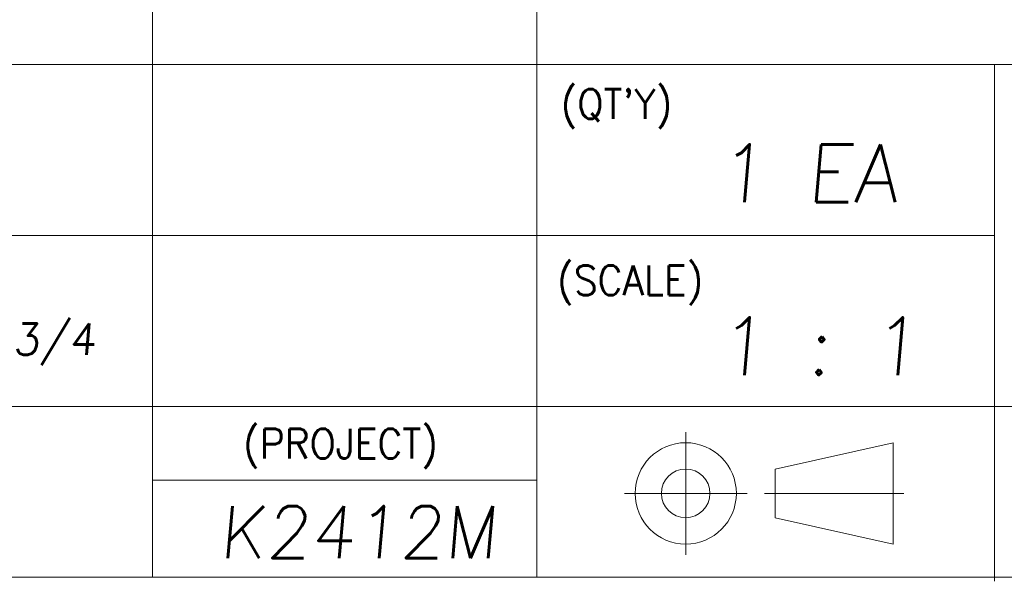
# Model space of a CAD drawing. Header units: millimetres. Extents: x 4497 to 11741, y 5958 to 12619.
# Tile 105 of 256: x 7192 to 7230, y 6486 to 6507. Entities that reach past the tile are written whole.
import ezdxf
from ezdxf.enums import TextEntityAlignment as Align

# ---------------------------------------------------------------- set-up
doc = ezdxf.new("R2010")
doc.units = ezdxf.units.MM
doc.header["$LTSCALE"] = 0.8
doc.layers.get('0').update_dxf_attribs({"linetype": 'CONTINUOUS', "lineweight": 0})
doc.layers.add('2', color=3, linetype='CONTINUOUS', lineweight=0)
doc.styles.get("Standard").update_dxf_attribs({"font": 'romans.shx', "width": 0.8, "oblique": 5, "bigfont": 'whgtxt.shx'})

msp = doc.modelspace()

# ---------------------------------------------------------------- linework, layer by layer
at = {"color": 7, "linetype": 'Continuous'}
for p, q in [((7196.954, 6485.876), (7196.954, 6515.403)), ((7211.718, 6485.876), (7211.718, 6515.403)), ((7167.427, 6505.561), (7242.886, 6505.561)), ((7229.296, 6485.72), (7229.296, 6505.561)), ((7167.427, 6498.999), (7229.296, 6498.999)), ((7167.427, 6492.438), (7242.886, 6492.438)), ((7217.433, 6486.74), (7217.433, 6491.451)), ((7220.866, 6490.029), (7225.405, 6491.041)), ((7225.405, 6487.15), (7225.405, 6491.041)), ((7225.405, 6487.15), (7225.405, 6491.041)), ((7220.866, 6488.162), (7220.866, 6490.029)), ((7196.954, 6489.599), (7211.718, 6489.599)), ((7215.078, 6489.096), (7219.789, 6489.096)), ((7220.456, 6489.096), (7225.815, 6489.096)), ((7220.866, 6488.162), (7225.405, 6487.15)), ((7167.427, 6485.876), (7242.886, 6485.876))]:
    msp.add_line(p, q, dxfattribs=at)
for radius in [1.945, 0.933]:
    msp.add_circle((7217.433, 6489.096), radius, dxfattribs=at)

# ---------------------------------------------------------------- texts
at = {"color": 7, "linetype": 'Continuous', "width": 0.933333}
for s, p in [("(QT'Y)", (7212.633, 6504.622)), ('(SCALE)', (7212.497, 6497.85)), ('(PROJECT)', (7200.436, 6491.578))]:
    msp.add_text(s, height=1.1408, dxfattribs=at).set_placement(p, align=Align.TOP_LEFT)
at = {"layer": '2', "oblique": 5}
for s, p in [('1 EA', (7218.646, 6500.279)), ('1 : 1', (7218.646, 6493.638))]:
    msp.add_text(s, height=2.2157, dxfattribs=at).set_placement(p)
at = {"layer": '2', "linetype": 'Continuous', "oblique": 5}
for s, height, p in [('SPS 304 3/4', 1.2, (7183.721, 6494.414)), ('K2412M', 1.9941, (7199.509, 6486.614))]:
    msp.add_text(s, height=height, dxfattribs=at).set_placement(p)

doc.saveas('drawing.dxf')
